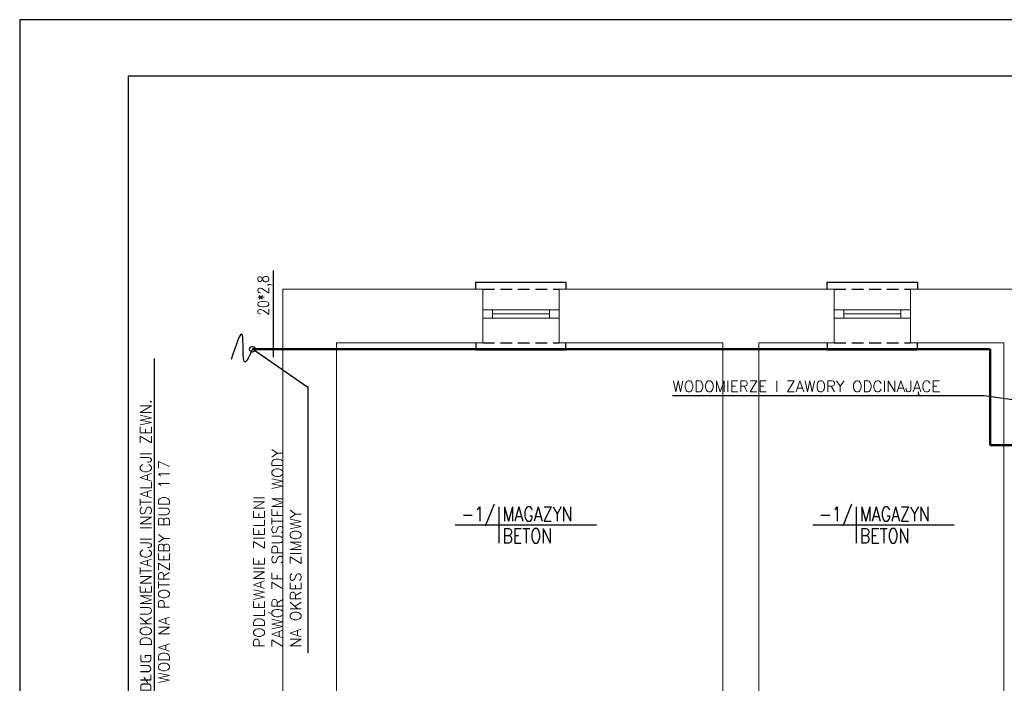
# Model space of a CAD drawing. Header units: millimetres. Extents: x -2626 to 2068, y -6169 to 7214.
# Tile 128 of 143: x -2526 to -1458, y -973 to -253. Entities that reach past the tile are written whole.
import ezdxf
from ezdxf.enums import TextEntityAlignment as Align

# ---------------------------------------------------------------- set-up
doc = ezdxf.new("R2010")
doc.units = ezdxf.units.MM
doc.linetypes.add('DASHED', pattern=[19.05, 12.7, -6.35])
doc.layers.get('0').update_dxf_attribs({"color": 252})
for name, color, linetype in [('1-OPIS-POM', 252, 'Continuous'), ('I-NAD', 252, 'DASHED'), ('I-SCIANA', 252, 'Continuous'), ('I-WIDOK', 252, 'Continuous'), ('IS KAN_S_OPIS', 2, 'Continuous'), ('IS opis woda', 7, 'Continuous'), ('IS WODA opis', 2, 'Continuous'), ('MK_IS W_CWU', 5, 'DASHED'), ('MK_IS W_Z', 5, 'Continuous'), ('TABELKA', 252, 'Continuous')]:
    doc.layers.add(name, color=color, linetype=linetype)
doc.layers.add('I-OKNA', color=252, linetype='Continuous', lineweight=5)
doc.layers.add('IS w', color=5, linetype='Continuous', lineweight=50)
doc.styles.add('ROMANS', font='romans.shx', dxfattribs={"width": 0.75})
doc.styles.add('TECH', font='simplex.shx')

# ---------------------------------------------------------------- blocks, each defined once
blk = doc.blocks.new('OPIS-POM')
for p, q in [((0, 25), (0, -25)), ((-60, 0), (135, 0))]:
    blk.add_line(p, q)
at = {"style": 'ROMANS', "width": 0.8, "flags": 4}
blk.add_attdef('NR', text='', height=20, dxfattribs=at).set_placement((-5, 5), align=Align.RIGHT)
blk.add_attdef('NAZWA', (5, 5), '', height=20, dxfattribs=at)
blk.add_attdef('POW.', text='', height=20, dxfattribs=at).set_placement((-5, -5), align=Align.TOP_RIGHT)
blk.add_attdef('POSADZKA', text='', height=20, dxfattribs=at).set_placement((5, -5), align=Align.TOP_LEFT)

msp = doc.modelspace()

# ---------------------------------------------------------------- linework, layer by layer
at = {"layer": 'I-NAD'}
for points in [[(-2023.3, -545.2), (-1940.6, -545.2)], [(-1642.1, -545.2), (-1559.4, -545.2)], [(-2023.3, -603.4), (-1940.6, -603.4)], [(-1642.1, -603.4), (-1559.4, -603.4)]]:
    msp.add_lwpolyline(points, dxfattribs=at)
at = {"layer": 'I-OKNA'}
for points in [[(-2023.3, -567.6), (-1940.6, -567.6)], [(-2023.3, -576.6), (-1940.6, -576.6)], [(-2012.9, -567.6), (-2012.9, -576.6)], [(-2012.9, -572.1), (-1951, -572.1)], [(-1951, -567.6), (-1951, -576.6)], [(-1642.1, -567.6), (-1559.4, -567.6)], [(-1642.1, -576.6), (-1559.4, -576.6)], [(-1631.7, -567.6), (-1631.7, -576.6)], [(-1631.7, -572.1), (-1569.8, -572.1)], [(-1569.8, -567.6), (-1569.8, -576.6)]]:
    msp.add_lwpolyline(points, dxfattribs=at)
at = {"layer": 'I-SCIANA', "lineweight": 0}
for points in [[(-2049.9, -1587.7), (-2240.1, -1587.7), (-2240.1, -545.2), (-2023.3, -545.2)], [(-2023.3, -603.4), (-2023.3, -545.2)], [(-2023.3, -567.6), (-2023.3, -545.2)], [(-1940.6, -545.2), (-1642.1, -545.2)], [(-1940.6, -603.4), (-1940.6, -545.2)], [(-1940.6, -567.6), (-1940.6, -545.2)], [(-1642.1, -603.4), (-1642.1, -545.2)], [(-1642.1, -567.6), (-1642.1, -545.2)], [(-1559.4, -545.2), (-1058.5, -545.2)], [(-1559.4, -603.4), (-1559.4, -545.2)], [(-1559.4, -567.6), (-1559.4, -545.2)], [(-2023.3, -567.6), (-2023.3, -603.4)], [(-1940.6, -567.6), (-1940.6, -603.4)], [(-1642.1, -567.6), (-1642.1, -603.4)], [(-1559.4, -567.6), (-1559.4, -603.4)], [(-2181.8, -1012.3), (-2181.8, -603.4), (-2023.3, -603.4)], [(-1940.6, -603.4), (-1762.8, -603.4)], [(-1762.8, -1012.3), (-1762.8, -603.4)], [(-1723.9, -603.4), (-1642.1, -603.4)], [(-1723.9, -1012.3), (-1723.9, -603.4)], [(-1559.4, -603.4), (-1458.1, -603.4)], [(-1458.1, -1012.3), (-1458.1, -603.4)]]:
    msp.add_lwpolyline(points, dxfattribs=at)
at = {"layer": 'I-WIDOK'}
for points in [[(-2030.8, -545.2), (-2030.8, -537.7), (-1933.1, -537.7), (-1933.1, -545.2)], [(-1649.6, -545.2), (-1649.6, -537.7), (-1551.9, -537.7), (-1551.9, -545.2)], [(-2030.8, -603.4), (-2030.8, -610.9), (-1933.1, -610.9), (-1933.1, -603.4)], [(-1649.6, -603.4), (-1649.6, -610.9), (-1551.9, -610.9), (-1551.9, -603.4)]]:
    msp.add_lwpolyline(points, dxfattribs=at)
at = {"layer": 'IS KAN_S_OPIS'}
for p, q in [((-2379.8, -620.3), (-2379.8, -1084.2)), ((-2213.1, -650.6), (-2213.1, -939.5)), ((-1817.6, -660.6), (-1479.7, -660.6)), ((-1479.7, -660.6), (-1403.8, -671))]:
    msp.add_line(p, q, dxfattribs=at)
at = {"layer": 'IS opis woda'}
msp.add_line((-2250.8, -525.1), (-2250.8, -618.8), dxfattribs=at)
at = {"layer": 'IS w'}
for p, q in [((-1473, -610.4), (-2273.2, -610.4)), ((-1473, -714.4), (-1473, -610.4)), ((-1404, -714.4), (-1473, -714.4))]:
    msp.add_line(p, q, dxfattribs=at)
at = {"layer": 'IS WODA opis'}
msp.add_line((-2213.1, -651.8), (-2273.2, -610.4), dxfattribs=at)
at = {"layer": 'MK_IS W_CWU', "linetype": 'ByBlock', "ltscale": 2}
msp.add_spline([(-2273.2, -610.4), (-2281.2, -624.4), (-2284.2, -594.4), (-2296.2, -621.4)], degree=3, dxfattribs=at)
at = {"layer": 'MK_IS W_Z'}
msp.add_circle((-2273.2, -610.4), 3.05, dxfattribs=at)
at = {"layer": 'TABELKA'}
for points in [[(-2525.6, -253), (-2525.6, -2480.5), (624.4, -2480.5), (624.4, -253)], [(-2407.9, -2437.5), (581.5, -2437.5), (581.5, -314.2), (-2407.9, -314.2)]]:
    msp.add_lwpolyline(points, close=True, dxfattribs=at)

# ---------------------------------------------------------------- block references
at = {"layer": '1-OPIS-POM', "xscale": 0.7862338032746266, "yscale": 0.7862338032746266, "zscale": 0.7862338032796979}
for p in [(-2005.9, -800.9), (-1618.2, -800.9)]:
    msp.add_blockref('OPIS-POM', p, dxfattribs=at).add_auto_attribs({'NR': '-1/', 'NAZWA': 'MAGAZYN', 'POSADZKA': 'BETON'})

# ---------------------------------------------------------------- texts
at = {"layer": 'IS KAN_S_OPIS', "style": 'TECH'}
msp.add_text('WODOMIERZE I ZAWORY ODCINAJĄCE', height=12, dxfattribs=at).set_placement((-1817.6, -656.6))
for s, p in [('CD. WEDŁUG DOKUMENTACJI INSTALACJI ZEWN.', (-2382.8, -1040)), ('ZAWÓR ZE SPUSTEM WODY', (-2240.1, -934.1)), ('WODA NA POTRZEBY BUD 117', (-2363.1, -972.9)), ('PODLEWANIE ZIELENI', (-2260, -934.1)), ('NA OKRES ZIMOWY', (-2220.3, -934.1))]:
    msp.add_text(s, height=12, rotation=90, dxfattribs=at).set_placement(p)
at = {"layer": 'IS opis woda', "style": 'TECH', "width": 0.8}
msp.add_text('20*2,8', height=12, rotation=90, dxfattribs=at).set_placement((-2255.4, -573.8, -53.4))

doc.saveas('drawing.dxf')
